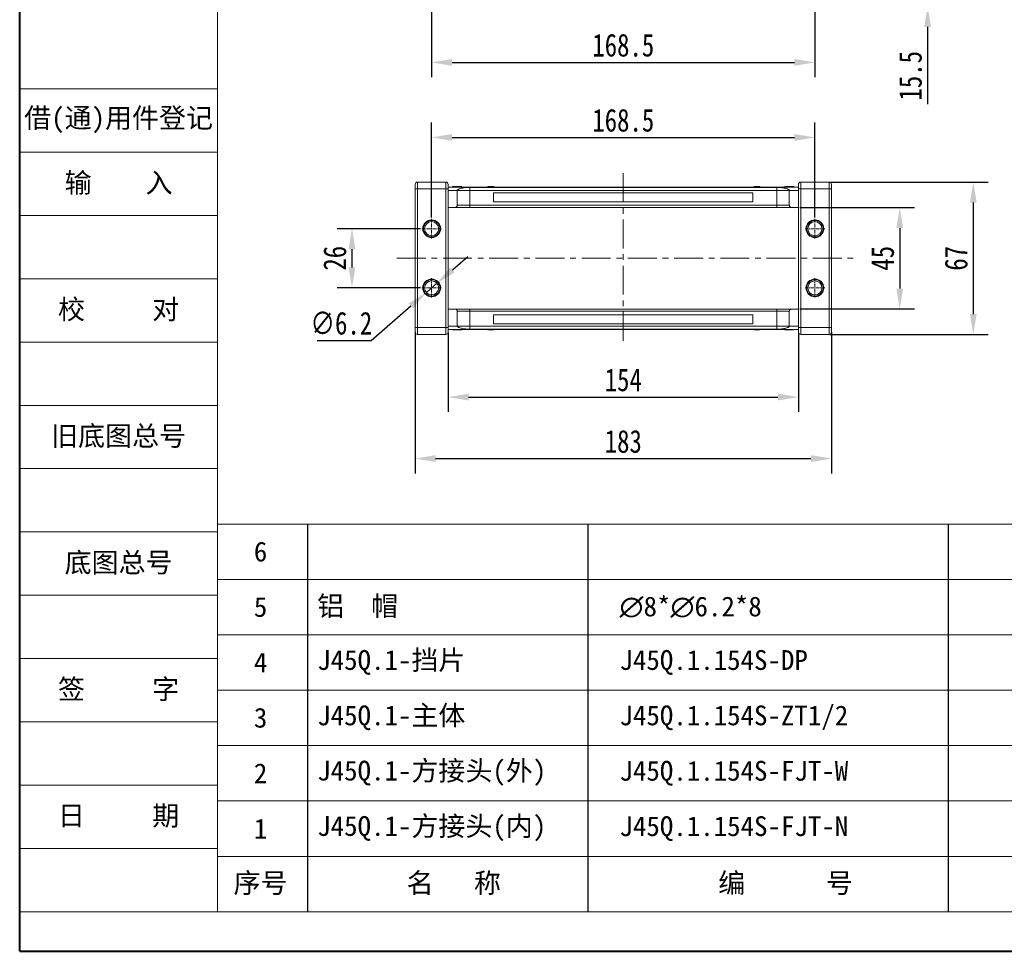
# Model space of a CAD drawing. Header units: millimetres. Extents: x -623 to 852, y 50 to 1083.
# Tile 1 of 72: x -623 to -190, y 50 to 460. Entities that reach past the tile are written whole.
import ezdxf

# ---------------------------------------------------------------- set-up
doc = ezdxf.new("R2010")
doc.units = ezdxf.units.MM
doc.linetypes.add('CENTER', pattern=[0.6, 0.375, -0.075, 0.075, -0.075])
doc.linetypes.add('CENTERX2', pattern=[20.32, 12.7, -2.54, 2.54, -2.54])
doc.layers.add('标注线', color=7, linetype='Continuous', lineweight=15)
doc.styles.get("Standard").update_dxf_attribs({"font": '仿宋_GB2312.ttf', "width": 0.8})
doc.styles.add('样式 3.5', font='仿宋_GB2312.ttf')
doc.styles.add('样式 6', font='仿宋_GB2312.ttf')
doc.dimstyles.new('ISO-45.1', dxfattribs={"dimtxt": 10, "dimasz": 9, "dimexe": 6.5, "dimexo": 0.625, "dimgap": 2.5, "dimtad": 1, "dimtoh": 1, "dimdsep": 46, "dimtxsty": 'Standard', "dimcen": 2.5, "dimadec": 0, "dimazin": 0, "dimtfac": 1, "dimtmove": 0, "dimatfit": 3, "dimfxl": 0, "dimarcsym": 0})
doc.dimstyles.new('副本 ISO-45.1', dxfattribs={"dimtxt": 10, "dimasz": 9, "dimexe": 6.5, "dimexo": 0.625, "dimgap": 2.5, "dimtad": 1, "dimdsep": 46, "dimtxsty": 'Standard', "dimcen": 2.5, "dimadec": 0, "dimazin": 0, "dimtfac": 1, "dimtmove": 0, "dimatfit": 3, "dimfxl": 0, "dimarcsym": 0})

# ---------------------------------------------------------------- blocks, each defined once
blk = doc.blocks.new('*D2990')
at = {"color": 0, "lineweight": -2}
for p, q in [((-441.66, 476.43), (-441.66, 434.73)), ((-273.16, 476.43), (-273.16, 434.73)), ((-432.66, 441.23), (-282.16, 441.23))]:
    blk.add_line(p, q, dxfattribs=at)
at = {"color": 0, "lineweight": 9}
for points in [[(-432.66, 442.73), (-432.66, 439.73), (-441.66, 441.23)], [(-282.16, 442.73), (-282.16, 439.73), (-273.16, 441.23)]]:
    blk.add_solid(points, dxfattribs=at)
at = {"layer": 'Defpoints', "color": 0, "lineweight": 9}
for p in [(-441.66, 477.05), (-273.16, 477.05), (-273.16, 441.23)]:
    blk.add_point(p, dxfattribs=at)
at = {"color": 0, "lineweight": 9, "insert": (-357.41, 448.73), "char_height": 10, "attachment_point": 5}
blk.add_mtext('168.5', dxfattribs=at)
blk = doc.blocks.new('*D2991')
at = {"color": 0, "lineweight": -2}
for p, q in [((-441.66, 373.03), (-441.66, 414.74)), ((-273.16, 373.03), (-273.16, 414.74)), ((-432.66, 408.24), (-282.16, 408.24))]:
    blk.add_line(p, q, dxfattribs=at)
at = {"color": 0, "lineweight": 9}
for points in [[(-432.66, 409.74), (-432.66, 406.74), (-441.66, 408.24)], [(-282.16, 409.74), (-282.16, 406.74), (-273.16, 408.24)]]:
    blk.add_solid(points, dxfattribs=at)
at = {"layer": 'Defpoints', "color": 0, "lineweight": 9}
for p in [(-273.16, 408.24), (-441.66, 372.41), (-273.16, 372.41)]:
    blk.add_point(p, dxfattribs=at)
at = {"color": 0, "lineweight": 9, "insert": (-357.41, 415.74), "char_height": 10, "attachment_point": 5}
blk.add_mtext('168.5', dxfattribs=at)
blk = doc.blocks.new('*D2992')
at = {"color": 0, "lineweight": -2}
for p, q in [((-446.58, 368.12), (-483.19, 368.12)), ((-476.69, 359.12), (-476.69, 351.12)), ((-446.58, 342.12), (-483.19, 342.12))]:
    blk.add_line(p, q, dxfattribs=at)
at = {"color": 0, "lineweight": 9}
for points in [[(-478.19, 359.12), (-475.19, 359.12), (-476.69, 368.12)], [(-478.19, 351.12), (-475.19, 351.12), (-476.69, 342.12)]]:
    blk.add_solid(points, dxfattribs=at)
at = {"layer": 'Defpoints', "color": 0, "lineweight": 9}
for p in [(-445.95, 368.12), (-476.69, 342.12), (-445.95, 342.12)]:
    blk.add_point(p, dxfattribs=at)
at = {"color": 0, "lineweight": 9, "insert": (-484.19, 355.12), "char_height": 10, "attachment_point": 5, "rotation": 90}
blk.add_mtext('26', dxfattribs=at)
blk = doc.blocks.new('*D2993')
at = {"color": 0, "lineweight": -2}
for p, q in [((-279.79, 377.42), (-229.35, 377.42)), ((-235.85, 368.42), (-235.85, 341.82)), ((-279.79, 332.82), (-229.35, 332.82))]:
    blk.add_line(p, q, dxfattribs=at)
at = {"color": 0, "lineweight": 9}
for points in [[(-237.35, 368.42), (-234.35, 368.42), (-235.85, 377.42)], [(-237.35, 341.82), (-234.35, 341.82), (-235.85, 332.82)]]:
    blk.add_solid(points, dxfattribs=at)
at = {"layer": 'Defpoints', "color": 0, "lineweight": 9}
for p in [(-280.41, 377.42), (-280.41, 332.82), (-235.85, 332.82)]:
    blk.add_point(p, dxfattribs=at)
at = {"color": 0, "lineweight": 9, "insert": (-243.35, 355.12), "char_height": 10, "attachment_point": 5, "rotation": 90}
blk.add_mtext('45', dxfattribs=at)
blk = doc.blocks.new('*D2994')
at = {"color": 0, "lineweight": -2}
for p, q in [((-266.61, 388.62), (-197.03, 388.62)), ((-203.53, 379.62), (-203.53, 330.62)), ((-266.61, 321.62), (-197.03, 321.62))]:
    blk.add_line(p, q, dxfattribs=at)
at = {"color": 0, "lineweight": 9}
for points in [[(-205.03, 379.62), (-202.03, 379.62), (-203.53, 388.62)], [(-205.03, 330.62), (-202.03, 330.62), (-203.53, 321.62)]]:
    blk.add_solid(points, dxfattribs=at)
at = {"layer": 'Defpoints', "color": 0, "lineweight": 9}
for p in [(-267.23, 388.62), (-267.23, 321.62), (-203.53, 321.62)]:
    blk.add_point(p, dxfattribs=at)
at = {"color": 0, "lineweight": 9, "insert": (-211.03, 355.12), "char_height": 10, "attachment_point": 5, "rotation": 90}
blk.add_mtext('67', dxfattribs=at)
blk = doc.blocks.new('*D2995')
at = {"color": 0, "lineweight": -2}
for p, q in [((-434.41, 322.32), (-434.41, 287.61)), ((-280.41, 322.32), (-280.41, 287.61)), ((-425.41, 294.11), (-289.41, 294.11))]:
    blk.add_line(p, q, dxfattribs=at)
at = {"color": 0, "lineweight": 9}
for points in [[(-425.41, 295.61), (-425.41, 292.61), (-434.41, 294.11)], [(-289.41, 295.61), (-289.41, 292.61), (-280.41, 294.11)]]:
    blk.add_solid(points, dxfattribs=at)
at = {"layer": 'Defpoints', "color": 0, "lineweight": 9}
for p in [(-434.41, 322.94), (-280.41, 322.94), (-280.41, 294.11)]:
    blk.add_point(p, dxfattribs=at)
at = {"color": 0, "lineweight": 9, "insert": (-357.41, 301.61), "char_height": 10, "attachment_point": 5}
blk.add_mtext('154', dxfattribs=at)
blk = doc.blocks.new('*D2996')
at = {"color": 0, "lineweight": -2}
for p, q in [((-448.91, 322.6), (-448.91, 260.56)), ((-265.91, 322.6), (-265.91, 260.56)), ((-439.91, 267.06), (-274.91, 267.06))]:
    blk.add_line(p, q, dxfattribs=at)
at = {"color": 0, "lineweight": 9}
for points in [[(-439.91, 268.56), (-439.91, 265.56), (-448.91, 267.06)], [(-274.91, 268.56), (-274.91, 265.56), (-265.91, 267.06)]]:
    blk.add_solid(points, dxfattribs=at)
at = {"layer": 'Defpoints', "color": 0, "lineweight": 9}
for p in [(-448.91, 323.23), (-265.91, 323.23), (-265.91, 267.06)]:
    blk.add_point(p, dxfattribs=at)
at = {"color": 0, "lineweight": 9, "insert": (-357.41, 274.56), "char_height": 10, "attachment_point": 5}
blk.add_mtext('183', dxfattribs=at)
blk = doc.blocks.new('*D2998')
at = {"color": 0, "lineweight": -2}
for p, q in [((-223.62, 490.34), (-223.62, 499.34)), ((-268.25, 481.34), (-217.12, 481.34)), ((-223.62, 481.34), (-223.62, 465.84)), ((-266.29, 465.84), (-217.12, 465.84)), ((-223.62, 456.84), (-223.62, 422.86))]:
    blk.add_line(p, q, dxfattribs=at)
at = {"color": 0, "lineweight": 9}
for points in [[(-225.12, 490.34), (-222.12, 490.34), (-223.62, 481.34)], [(-225.12, 456.84), (-222.12, 456.84), (-223.62, 465.84)]]:
    blk.add_solid(points, dxfattribs=at)
at = {"layer": 'Defpoints', "color": 0, "lineweight": 9}
for p in [(-268.87, 481.34), (-266.91, 465.84), (-223.62, 465.84)]:
    blk.add_point(p, dxfattribs=at)
at = {"color": 0, "lineweight": 9, "insert": (-231.12, 435.35), "char_height": 10, "attachment_point": 5, "rotation": 90}
blk.add_mtext('15.5', dxfattribs=at)
blk = doc.blocks.new('*D3011')
at = {"color": 0, "lineweight": -2}
for p, q in [((-432.52, 350.04), (-425.72, 355.94)), ((-439.32, 344.15), (-444, 340.09)), ((-468.31, 319.01), (-450.8, 334.19)), ((-492.01, 319.01), (-468.31, 319.01))]:
    blk.add_line(p, q, dxfattribs=at)
at = {"color": 0, "lineweight": 9}
for points in [[(-433.5, 351.18), (-431.54, 348.91), (-439.32, 344.15)], [(-451.79, 335.32), (-449.82, 333.06), (-444, 340.09)]]:
    blk.add_solid(points, dxfattribs=at)
at = {"layer": 'Defpoints', "color": 0, "lineweight": 9}
for p in [(-439.32, 344.15), (-444, 340.09)]:
    blk.add_point(p, dxfattribs=at)
at = {"color": 0, "lineweight": 9, "insert": (-481.41, 326.51), "char_height": 10, "attachment_point": 5}
blk.add_mtext('∅6.2', dxfattribs=at)

msp = doc.modelspace()

# ---------------------------------------------------------------- linework, layer by layer
at = {"color": 7, "lineweight": 40}
for q in [(-622.782, 1083.486), (838.046, 50.472)]:
    msp.add_line((-622.782, 50.472), q, dxfattribs=at)
at = {"color": 7, "lineweight": 13}
for q in [(-535.828, 1066.095), (194.586, 67.863)]:
    msp.add_line((-535.828, 67.863), q, dxfattribs=at)
at = {"color": 7, "lineweight": 15}
for p, q in [((-622.782, 429.592), (-535.828, 429.592)), ((-622.782, 401.767), (-535.828, 401.767)), ((-622.782, 373.941), (-535.828, 373.941)), ((-622.782, 346.116), (-535.828, 346.116)), ((-622.782, 318.291), (-535.828, 318.291)), ((-622.782, 290.465), (-535.828, 290.465)), ((-622.782, 262.64), (-535.828, 262.64)), ((-535.828, 238.293), (41.494, 238.293)), ((-622.782, 234.815), (-535.828, 234.815)), ((-535.828, 213.946), (41.494, 213.946)), ((-622.782, 206.99), (-535.828, 206.99)), ((-535.828, 189.599), (41.494, 189.599)), ((-622.782, 179.164), (-535.828, 179.164)), ((-535.828, 165.252), (41.494, 165.252)), ((-622.782, 151.339), (-535.828, 151.339)), ((-535.828, 140.905), (41.494, 140.905)), ((-622.782, 123.514), (-535.828, 123.514)), ((-535.828, 116.557), (41.494, 116.557)), ((-622.782, 95.688), (-535.828, 95.688)), ((-535.828, 92.21), (194.586, 92.21)), ((-622.782, 67.863), (-535.828, 67.863))]:
    msp.add_line(p, q, dxfattribs=at)
at = {"color": 1, "linetype": 'CENTERX2', "lineweight": 13}
for p, q in [((-357.412, 392.482), (-357.412, 317.753)), ((-456.952, 355.117), (-254.996, 355.117))]:
    msp.add_line(p, q, dxfattribs=at)
at = {"color": 7, "linetype": 'Continuous', "lineweight": 15}
for p, q in [((-447.912, 385.617), (-448.912, 385.617)), ((-448.912, 385.617), (-448.912, 324.617)), ((-447.912, 388.617), (-447.912, 385.617)), ((-435.412, 388.617), (-447.912, 388.617)), ((-447.912, 324.617), (-447.912, 385.617)), ((-447.912, 385.617), (-435.412, 385.617)), ((-435.412, 388.617), (-435.412, 385.617)), ((-434.412, 385.617), (-435.412, 385.617)), ((-435.412, 385.617), (-435.412, 324.617)), ((-357.412, 386.417), (-434.412, 386.417)), ((-434.412, 386.373), (-357.412, 386.373)), ((-434.412, 385.617), (-434.412, 324.617)), ((-432.463, 386.617), (-432.463, 386.417)), ((-432.057, 386.617), (-432.057, 386.417)), ((-430.439, 386.617), (-430.439, 386.417)), ((-428.823, 386.617), (-428.823, 386.417)), ((-428.412, 386.617), (-428.412, 386.417)), ((-357.412, 386.286), (-424.912, 386.286)), ((-424.912, 386.286), (-424.912, 384.917)), ((-416.895, 386.417), (-416.895, 386.617)), ((-416.895, 386.617), (-416.668, 386.617)), ((-416.668, 386.617), (-416.668, 386.417)), ((-416.656, 386.617), (-416.668, 386.617)), ((-416.656, 386.417), (-416.656, 386.617)), ((-416.656, 386.617), (-416.55, 386.617)), ((-416.55, 386.417), (-416.55, 386.617)), ((-416.55, 386.617), (-416.069, 386.617)), ((-416.069, 386.617), (-416.069, 386.417)), ((-415.86, 386.617), (-416.069, 386.617)), ((-415.86, 386.417), (-415.86, 386.617)), ((-415.86, 386.617), (-414.481, 386.617)), ((-414.481, 386.617), (-414.481, 386.417)), ((-414.342, 386.617), (-414.481, 386.617)), ((-414.342, 386.417), (-414.342, 386.617)), ((-280.412, 386.417), (-357.412, 386.417)), ((-357.412, 386.373), (-280.412, 386.373)), ((-289.912, 386.286), (-357.412, 386.286)), ((-299.868, 386.617), (-299.868, 386.417)), ((-299.864, 386.617), (-299.868, 386.617)), ((-299.864, 386.417), (-299.864, 386.617)), ((-299.864, 386.617), (-299.383, 386.617)), ((-299.383, 386.417), (-299.383, 386.617)), ((-299.123, 386.617), (-299.383, 386.617)), ((-299.123, 386.617), (-299.123, 386.417)), ((-299.052, 386.617), (-299.123, 386.617)), ((-299.052, 386.417), (-299.052, 386.617)), ((-299.052, 386.617), (-298.608, 386.617)), ((-298.608, 386.417), (-298.608, 386.617)), ((-298.608, 386.617), (-297.89, 386.617)), ((-297.89, 386.417), (-297.89, 386.617)), ((-297.89, 386.617), (-297.539, 386.617)), ((-297.539, 386.617), (-297.539, 386.417)), ((-297.433, 386.617), (-297.539, 386.617)), ((-297.433, 386.417), (-297.433, 386.617)), ((-297.433, 386.617), (-297.315, 386.617)), ((-297.315, 386.417), (-297.315, 386.617)), ((-289.912, 384.917), (-289.912, 386.286)), ((-286.412, 386.617), (-286.412, 386.417)), ((-284.358, 386.417), (-284.358, 386.617)), ((-282.361, 386.617), (-282.361, 386.417)), ((-280.412, 385.617), (-279.412, 385.617)), ((-280.412, 324.617), (-280.412, 385.617)), ((-279.412, 385.617), (-279.412, 388.617)), ((-266.912, 388.617), (-279.412, 388.617)), ((-279.412, 385.617), (-266.912, 385.617)), ((-279.412, 324.617), (-279.412, 385.617)), ((-266.912, 385.617), (-266.912, 388.617)), ((-266.912, 385.617), (-265.912, 385.617)), ((-266.912, 385.617), (-266.912, 324.617)), ((-265.912, 324.617), (-265.912, 385.617)), ((-430.412, 384.917), (-434.412, 384.917)), ((-430.412, 384.917), (-424.912, 384.917)), ((-430.412, 384.917), (-430.412, 378.417)), ((-424.912, 384.917), (-424.912, 378.417)), ((-424.912, 384.917), (-357.412, 384.917)), ((-357.412, 383.917), (-414.412, 383.917)), ((-414.412, 383.917), (-414.412, 379.917)), ((-357.412, 384.917), (-289.912, 384.917)), ((-300.412, 383.917), (-357.412, 383.917)), ((-300.412, 379.917), (-300.412, 383.917)), ((-289.912, 384.917), (-284.412, 384.917)), ((-289.912, 378.417), (-289.912, 384.917)), ((-284.412, 384.917), (-280.412, 384.917)), ((-284.412, 378.417), (-284.412, 384.917)), ((-434.412, 377.417), (-431.412, 377.417)), ((-424.912, 378.417), (-430.412, 378.417)), ((-424.912, 378.417), (-424.912, 377.417)), ((-357.412, 378.417), (-424.912, 378.417)), ((-424.912, 377.417), (-357.412, 377.417)), ((-414.412, 379.917), (-357.412, 379.917)), ((-357.412, 379.917), (-300.412, 379.917)), ((-289.912, 378.417), (-357.412, 378.417)), ((-357.412, 377.417), (-289.912, 377.417)), ((-284.412, 378.417), (-289.912, 378.417)), ((-289.912, 378.417), (-289.912, 377.417)), ((-283.412, 377.417), (-280.412, 377.417)), ((-431.412, 332.817), (-434.412, 332.817)), ((-430.412, 331.817), (-430.412, 325.317)), ((-430.412, 331.817), (-424.912, 331.817)), ((-424.912, 332.817), (-424.912, 331.817)), ((-357.412, 332.817), (-424.912, 332.817)), ((-424.912, 331.817), (-424.912, 325.317)), ((-424.912, 331.817), (-357.412, 331.817)), ((-357.412, 330.317), (-414.412, 330.317)), ((-414.412, 330.317), (-414.412, 326.317)), ((-289.912, 332.817), (-357.412, 332.817)), ((-357.412, 331.817), (-289.912, 331.817)), ((-300.412, 330.317), (-357.412, 330.317)), ((-300.412, 326.317), (-300.412, 330.317)), ((-289.912, 331.817), (-289.912, 332.817)), ((-289.912, 331.817), (-284.412, 331.817)), ((-289.912, 325.317), (-289.912, 331.817)), ((-284.412, 325.317), (-284.412, 331.817)), ((-283.412, 332.817), (-280.412, 332.817)), ((-434.412, 325.317), (-430.412, 325.317)), ((-424.912, 325.317), (-430.412, 325.317)), ((-424.912, 325.317), (-424.912, 323.949)), ((-357.412, 325.317), (-424.912, 325.317)), ((-414.412, 326.317), (-357.412, 326.317)), ((-357.412, 326.317), (-300.412, 326.317)), ((-289.912, 325.317), (-357.412, 325.317)), ((-289.912, 325.317), (-289.912, 323.949)), ((-284.412, 325.317), (-289.912, 325.317)), ((-280.412, 325.317), (-284.412, 325.317)), ((-447.912, 324.617), (-448.912, 324.617)), ((-447.912, 324.617), (-447.912, 321.617)), ((-435.412, 324.617), (-447.912, 324.617)), ((-447.912, 321.617), (-435.412, 321.617)), ((-435.412, 324.617), (-435.412, 321.617)), ((-434.412, 324.617), (-435.412, 324.617)), ((-357.412, 323.862), (-434.412, 323.862)), ((-434.412, 323.817), (-357.412, 323.817)), ((-432.463, 323.617), (-432.463, 323.817)), ((-430.466, 323.817), (-430.466, 323.617)), ((-428.412, 323.617), (-428.412, 323.817)), ((-424.912, 323.949), (-357.412, 323.949)), ((-416.895, 323.817), (-416.895, 323.617)), ((-416.777, 323.617), (-416.895, 323.617)), ((-416.777, 323.817), (-416.777, 323.617)), ((-416.777, 323.617), (-416.671, 323.617)), ((-416.671, 323.617), (-416.671, 323.817)), ((-416.32, 323.617), (-416.671, 323.617)), ((-416.32, 323.817), (-416.32, 323.617)), ((-415.602, 323.617), (-416.32, 323.617)), ((-415.602, 323.817), (-415.602, 323.617)), ((-415.158, 323.617), (-415.602, 323.617)), ((-415.158, 323.817), (-415.158, 323.617)), ((-415.158, 323.617), (-415.087, 323.617)), ((-415.087, 323.617), (-415.087, 323.817)), ((-415.087, 323.617), (-414.827, 323.617)), ((-414.827, 323.817), (-414.827, 323.617)), ((-414.345, 323.617), (-414.827, 323.617)), ((-414.345, 323.817), (-414.345, 323.617)), ((-414.345, 323.617), (-414.342, 323.617)), ((-414.342, 323.617), (-414.342, 323.817)), ((-357.412, 323.949), (-289.912, 323.949)), ((-280.412, 323.862), (-357.412, 323.862)), ((-357.412, 323.817), (-280.412, 323.817)), ((-299.868, 323.817), (-299.868, 323.617)), ((-299.868, 323.617), (-299.728, 323.617)), ((-299.728, 323.617), (-299.728, 323.817)), ((-298.349, 323.617), (-299.728, 323.617)), ((-298.349, 323.817), (-298.349, 323.617)), ((-298.349, 323.617), (-298.141, 323.617)), ((-298.141, 323.617), (-298.141, 323.817)), ((-297.659, 323.617), (-298.141, 323.617)), ((-297.659, 323.817), (-297.659, 323.617)), ((-297.554, 323.617), (-297.659, 323.617)), ((-297.554, 323.817), (-297.554, 323.617)), ((-297.554, 323.617), (-297.542, 323.617)), ((-297.542, 323.617), (-297.542, 323.817)), ((-297.315, 323.617), (-297.542, 323.617)), ((-297.315, 323.817), (-297.315, 323.617)), ((-286.412, 323.617), (-286.412, 323.817)), ((-286.001, 323.617), (-286.001, 323.817)), ((-284.385, 323.617), (-284.385, 323.817)), ((-282.767, 323.617), (-282.767, 323.817)), ((-282.361, 323.617), (-282.361, 323.817)), ((-280.412, 324.617), (-279.412, 324.617)), ((-279.412, 321.617), (-279.412, 324.617)), ((-266.912, 324.617), (-279.412, 324.617)), ((-279.412, 321.617), (-266.912, 321.617)), ((-266.912, 321.617), (-266.912, 324.617)), ((-266.912, 324.617), (-265.912, 324.617))]:
    msp.add_line(p, q, dxfattribs=at)
at = {"color": 1, "linetype": 'CENTER', "lineweight": 9, "ltscale": 3.9624}
for p, q in [((-441.662, 363.827), (-441.662, 372.407)), ((-273.162, 363.827), (-273.162, 372.407)), ((-445.952, 368.117), (-437.372, 368.117)), ((-277.452, 368.117), (-268.872, 368.117)), ((-441.662, 337.827), (-441.662, 346.407)), ((-273.162, 337.827), (-273.162, 346.407)), ((-445.952, 342.117), (-437.372, 342.117)), ((-277.452, 342.117), (-268.872, 342.117))]:
    msp.add_line(p, q, dxfattribs=at)
at = {"color": 7}
for p, q in [((-496.228, 238.293), (-496.228, 67.863)), ((-372.989, 238.293), (-372.989, 67.863)), ((-214.459, 67.863), (-214.459, 238.293))]:
    msp.add_line(p, q, dxfattribs=at)
at = {"color": 7, "linetype": 'Continuous', "lineweight": 15}
for centre, radius in [((-441.662, 368.117), 3.9), ((-441.662, 368.117), 3.1), ((-273.162, 368.117), 3.9), ((-273.162, 368.117), 3.1), ((-441.662, 342.117), 3.9), ((-441.662, 342.117), 3.1), ((-273.162, 342.117), 3.9), ((-273.162, 342.117), 3.1)]:
    msp.add_circle(centre, radius, dxfattribs=at)
for centre, start, end in [((-447.912, 387.617), 90, 180), ((-435.412, 387.617), 0, 90), ((-279.412, 387.617), 90, 180), ((-266.912, 387.617), 0, 90), ((-447.912, 322.617), 180, 270), ((-435.412, 322.617), 270, 0), ((-279.412, 322.617), 180, 270), ((-266.912, 322.617), 270, 0)]:
    msp.add_arc(centre, 1, start, end, dxfattribs=at)
for points, knots in [([(-448.912, 387.617), (-448.912, 387.59), (-448.912, 387.549), (-448.912, 387.3), (-448.912, 387.041), (-448.912, 386.723), (-448.912, 386.257), (-448.912, 385.869), (-448.912, 385.617)], [0, 0, 0, 0, 0.23944295, 0.36980709, 0.50000008, 0.63036414, 0.76055705, 1, 1, 1, 1]), ([(-434.412, 387.617), (-434.412, 387.59), (-434.412, 387.549), (-434.412, 387.3), (-434.412, 387.042), (-434.412, 386.723), (-434.412, 386.257), (-434.412, 385.869), (-434.412, 385.617)], [0, 0, 0, 0, 0.2394429, 0.3696359, 0.4999999, 0.6301929, 0.7605571, 1, 1, 1, 1]), ([(-432.057, 386.617), (-432.107, 386.617), (-432.209, 386.617), (-432.325, 386.617), (-432.408, 386.617), (-432.446, 386.617), (-432.461, 386.617), (-432.463, 386.617), (-432.463, 386.617)], [0, 0, 0, 0, 0.1937693, 0.3935642, 0.587886, 0.7891312, 0.8942826, 1, 1, 1, 1]), ([(-430.439, 386.617), (-430.573, 386.617), (-430.876, 386.617), (-431.396, 386.617), (-431.819, 386.617), (-432.027, 386.617), (-432.057, 386.617)], [0, 0, 0, 0, 0.2366286, 0.5373614, 0.9329864, 1, 1, 1, 1]), ([(-428.823, 386.617), (-428.877, 386.617), (-428.987, 386.617), (-429.219, 386.617), (-429.514, 386.617), (-429.845, 386.617), (-430.155, 386.617), (-430.344, 386.617), (-430.439, 386.617)], [0, 0, 0, 0, 0.118432, 0.2393289, 0.4494336, 0.6641784, 0.8318201, 1, 1, 1, 1]), ([(-424.912, 386.286), (-425.303, 386.277), (-426, 386.261), (-426.919, 386.173), (-427.704, 386.069), (-428.416, 385.94), (-429.08, 385.781), (-429.65, 385.592), (-430.086, 385.376), (-430.36, 385.149), (-430.395, 384.995), (-430.412, 384.917)], [0, 0, 0, 0, 0.1253767, 0.2231439, 0.3210442, 0.4226148, 0.5242047, 0.6437825, 0.7633681, 0.8816833, 1, 1, 1, 1]), ([(-428.412, 386.617), (-428.414, 386.617), (-428.419, 386.617), (-428.463, 386.617), (-428.54, 386.617), (-428.639, 386.617), (-428.737, 386.617), (-428.794, 386.617), (-428.823, 386.617)], [0, 0, 0, 0, 0.1926273, 0.3886837, 0.5820134, 0.7832006, 0.8910383, 1, 1, 1, 1]), ([(-284.412, 384.917), (-284.431, 384.999), (-284.47, 385.162), (-284.773, 385.399), (-285.251, 385.623), (-285.902, 385.826), (-286.708, 386.002), (-287.535, 386.129), (-288.323, 386.214), (-289.074, 386.271), (-289.618, 386.281), (-289.912, 386.286)], [0, 0, 0, 0, 0.1245955, 0.2491892, 0.3738223, 0.4984451, 0.6220504, 0.7455895, 0.8257011, 0.9057067, 1, 1, 1, 1]), ([(-284.358, 386.617), (-284.492, 386.617), (-284.893, 386.617), (-285.449, 386.617), (-285.957, 386.617), (-286.26, 386.617), (-286.398, 386.617), (-286.408, 386.617), (-286.412, 386.617)], [0, 0, 0, 0, 0.1423372, 0.4291269, 0.5899433, 0.7512055, 0.9098946, 1, 1, 1, 1]), ([(-282.361, 386.617), (-282.371, 386.617), (-282.393, 386.617), (-282.595, 386.617), (-282.9, 386.617), (-283.435, 386.617), (-283.944, 386.617), (-284.299, 386.617), (-284.358, 386.617)], [0, 0, 0, 0, 0.148288, 0.2977445, 0.4437132, 0.6077915, 0.9347078, 1, 1, 1, 1]), ([(-280.412, 385.617), (-280.412, 385.869), (-280.412, 386.257), (-280.412, 386.723), (-280.412, 387.041), (-280.412, 387.3), (-280.412, 387.549), (-280.412, 387.59), (-280.412, 387.617)], [0, 0, 0, 0, 0.2394429, 0.3696359, 0.4999999, 0.6301929, 0.7605571, 1, 1, 1, 1]), ([(-265.912, 385.617), (-265.912, 385.869), (-265.912, 386.257), (-265.912, 386.723), (-265.912, 387.042), (-265.912, 387.3), (-265.912, 387.549), (-265.912, 387.59), (-265.912, 387.617)], [0, 0, 0, 0, 0.2394429, 0.3698071, 0.5000001, 0.6303641, 0.7605571, 1, 1, 1, 1]), ([(-430.412, 378.417), (-430.423, 378.305), (-430.445, 378.08), (-430.618, 377.78), (-430.871, 377.554), (-431.153, 377.434), (-431.338, 377.422), (-431.412, 377.417)], [0, 0, 0, 0, 0.2146939, 0.4293877, 0.6440816, 0.8587754, 1, 1, 1, 1]), ([(-431.412, 377.417), (-431.391, 377.417), (-431.348, 377.417), (-430.986, 377.417), (-430.386, 377.417), (-429.541, 377.417), (-428.672, 377.417), (-427.907, 377.417), (-427.126, 377.417), (-426.125, 377.417), (-425.308, 377.417), (-424.912, 377.417)], [0, 0, 0, 0, 0.11649679, 0.2399717, 0.36857994, 0.49991744, 0.63125493, 0.69561579, 0.7600283, 0.88350321, 1, 1, 1, 1]), ([(-289.912, 377.417), (-289.516, 377.417), (-288.699, 377.417), (-287.488, 377.417), (-286.323, 377.417), (-285.283, 377.417), (-284.577, 377.417), (-284.13, 377.417), (-283.776, 377.417), (-283.476, 377.417), (-283.433, 377.417), (-283.412, 377.417)], [0, 0, 0, 0, 0.1164968, 0.2399717, 0.3685799, 0.4999174, 0.6312549, 0.6956158, 0.7600283, 0.8835032, 1, 1, 1, 1]), ([(-283.412, 377.417), (-283.525, 377.428), (-283.749, 377.45), (-284.049, 377.623), (-284.275, 377.877), (-284.395, 378.158), (-284.407, 378.344), (-284.412, 378.417)], [0, 0, 0, 0, 0.21469386, 0.42938772, 0.64408158, 0.85877544, 1, 1, 1, 1]), ([(-445.262, 368.117), (-445.25, 368.343), (-445.226, 368.796), (-445.022, 369.468), (-444.694, 370.108), (-444.225, 370.68), (-443.749, 371.07), (-443.325, 371.318), (-442.896, 371.513), (-442.341, 371.676), (-441.662, 371.738), (-440.983, 371.676), (-440.311, 371.479), (-439.671, 371.149), (-439.099, 370.68), (-438.709, 370.204), (-438.462, 369.781), (-438.267, 369.351), (-438.098, 368.796), (-438.074, 368.344), (-438.062, 368.117)], [0, 0, 0, 0, 0.05998, 0.1199831, 0.1849463, 0.249957, 0.3149202, 0.3472901, 0.3800161, 0.4399843, 0.4999996, 0.5599679, 0.6199831, 0.6849463, 0.749957, 0.8149202, 0.8472901, 0.8800161, 0.9399965, 1, 1, 1, 1]), ([(-438.062, 368.117), (-438.074, 367.891), (-438.098, 367.439), (-438.302, 366.767), (-438.63, 366.126), (-439.099, 365.555), (-439.575, 365.164), (-439.999, 364.917), (-440.428, 364.722), (-440.983, 364.559), (-441.662, 364.496), (-442.341, 364.559), (-443.013, 364.756), (-443.653, 365.086), (-444.225, 365.554), (-444.615, 366.031), (-444.863, 366.454), (-445.057, 366.883), (-445.226, 367.439), (-445.25, 367.891), (-445.262, 368.117)], [0, 0, 0, 0, 0.05998, 0.1199831, 0.1849463, 0.249957, 0.3149202, 0.3472901, 0.3800161, 0.4399843, 0.4999996, 0.5599679, 0.6199831, 0.6849463, 0.749957, 0.8149202, 0.8472901, 0.8800161, 0.9399965, 1, 1, 1, 1]), ([(-276.762, 368.117), (-276.75, 368.343), (-276.726, 368.796), (-276.522, 369.468), (-276.194, 370.108), (-275.725, 370.68), (-275.249, 371.07), (-274.825, 371.318), (-274.396, 371.513), (-273.841, 371.676), (-273.162, 371.738), (-272.483, 371.676), (-271.811, 371.479), (-271.171, 371.149), (-270.599, 370.68), (-270.209, 370.204), (-269.962, 369.781), (-269.767, 369.351), (-269.598, 368.796), (-269.574, 368.344), (-269.562, 368.117)], [0, 0, 0, 0, 0.05998, 0.1199831, 0.1849463, 0.249957, 0.3149202, 0.3472901, 0.3800161, 0.4399843, 0.4999996, 0.5599679, 0.6199831, 0.6849463, 0.749957, 0.8149202, 0.8472901, 0.8800161, 0.9399965, 1, 1, 1, 1]), ([(-269.562, 368.117), (-269.574, 367.891), (-269.598, 367.439), (-269.802, 366.767), (-270.13, 366.126), (-270.599, 365.555), (-271.075, 365.164), (-271.499, 364.917), (-271.928, 364.722), (-272.483, 364.559), (-273.162, 364.496), (-273.841, 364.559), (-274.513, 364.756), (-275.153, 365.086), (-275.725, 365.554), (-276.115, 366.031), (-276.363, 366.454), (-276.557, 366.883), (-276.726, 367.439), (-276.75, 367.891), (-276.762, 368.117)], [0, 0, 0, 0, 0.05998, 0.1199831, 0.1849463, 0.249957, 0.3149202, 0.3472901, 0.3800161, 0.4399843, 0.4999996, 0.5599679, 0.6199831, 0.6849463, 0.749957, 0.8149202, 0.8472901, 0.8800161, 0.9399965, 1, 1, 1, 1]), ([(-445.262, 342.117), (-445.25, 342.343), (-445.226, 342.796), (-445.022, 343.468), (-444.694, 344.108), (-444.225, 344.68), (-443.749, 345.07), (-443.325, 345.318), (-442.896, 345.513), (-442.341, 345.676), (-441.662, 345.738), (-440.983, 345.676), (-440.311, 345.479), (-439.671, 345.149), (-439.099, 344.68), (-438.709, 344.204), (-438.462, 343.781), (-438.267, 343.351), (-438.098, 342.796), (-438.074, 342.344), (-438.062, 342.117)], [0, 0, 0, 0, 0.05998, 0.1199831, 0.1849463, 0.249957, 0.3149202, 0.3472901, 0.3800161, 0.4399843, 0.4999996, 0.5599679, 0.6199831, 0.6849463, 0.749957, 0.8149202, 0.8472901, 0.8800161, 0.9399965, 1, 1, 1, 1]), ([(-438.062, 342.117), (-438.074, 341.891), (-438.098, 341.439), (-438.302, 340.767), (-438.63, 340.126), (-439.099, 339.555), (-439.575, 339.164), (-439.999, 338.917), (-440.428, 338.722), (-440.983, 338.559), (-441.662, 338.496), (-442.341, 338.559), (-443.013, 338.756), (-443.653, 339.086), (-444.225, 339.554), (-444.615, 340.031), (-444.863, 340.454), (-445.057, 340.883), (-445.226, 341.439), (-445.25, 341.891), (-445.262, 342.117)], [0, 0, 0, 0, 0.05998, 0.1199831, 0.1849463, 0.249957, 0.3149202, 0.3472901, 0.3800161, 0.4399843, 0.4999996, 0.5599679, 0.6199831, 0.6849463, 0.749957, 0.8149202, 0.8472901, 0.8800161, 0.9399965, 1, 1, 1, 1]), ([(-276.762, 342.117), (-276.75, 342.343), (-276.726, 342.796), (-276.522, 343.468), (-276.194, 344.108), (-275.725, 344.68), (-275.249, 345.07), (-274.825, 345.318), (-274.396, 345.513), (-273.841, 345.676), (-273.162, 345.738), (-272.483, 345.676), (-271.811, 345.479), (-271.171, 345.149), (-270.599, 344.68), (-270.209, 344.204), (-269.962, 343.781), (-269.767, 343.351), (-269.598, 342.796), (-269.574, 342.344), (-269.562, 342.117)], [0, 0, 0, 0, 0.05998, 0.1199831, 0.1849463, 0.249957, 0.3149202, 0.3472901, 0.3800161, 0.4399843, 0.4999996, 0.5599679, 0.6199831, 0.6849463, 0.749957, 0.8149202, 0.8472901, 0.8800161, 0.9399965, 1, 1, 1, 1]), ([(-269.562, 342.117), (-269.574, 341.891), (-269.598, 341.439), (-269.802, 340.767), (-270.13, 340.126), (-270.599, 339.555), (-271.075, 339.164), (-271.499, 338.917), (-271.928, 338.722), (-272.483, 338.559), (-273.162, 338.496), (-273.841, 338.559), (-274.513, 338.756), (-275.153, 339.086), (-275.725, 339.554), (-276.115, 340.031), (-276.363, 340.454), (-276.557, 340.883), (-276.726, 341.439), (-276.75, 341.891), (-276.762, 342.117)], [0, 0, 0, 0, 0.05998, 0.1199831, 0.1849463, 0.249957, 0.3149202, 0.3472901, 0.3800161, 0.4399843, 0.4999996, 0.5599679, 0.6199831, 0.6849463, 0.749957, 0.8149202, 0.8472901, 0.8800161, 0.9399965, 1, 1, 1, 1]), ([(-431.412, 332.817), (-431.3, 332.806), (-431.075, 332.784), (-430.775, 332.612), (-430.549, 332.358), (-430.429, 332.077), (-430.417, 331.891), (-430.412, 331.817)], [0, 0, 0, 0, 0.21469386, 0.42938772, 0.64408158, 0.85877544, 1, 1, 1, 1]), ([(-424.912, 332.817), (-425.309, 332.817), (-426.125, 332.817), (-427.337, 332.817), (-428.502, 332.817), (-429.541, 332.817), (-430.247, 332.817), (-430.694, 332.817), (-431.048, 332.817), (-431.348, 332.817), (-431.391, 332.817), (-431.412, 332.817)], [0, 0, 0, 0, 0.1164968, 0.2399717, 0.3685799, 0.4999174, 0.6312549, 0.6956158, 0.7600283, 0.8835032, 1, 1, 1, 1]), ([(-283.412, 332.817), (-283.433, 332.817), (-283.477, 332.817), (-283.838, 332.817), (-284.438, 332.817), (-285.283, 332.817), (-286.152, 332.817), (-286.917, 332.817), (-287.698, 332.817), (-288.699, 332.817), (-289.516, 332.817), (-289.912, 332.817)], [0, 0, 0, 0, 0.1164968, 0.2399717, 0.3685799, 0.4999174, 0.6312549, 0.6956158, 0.7600283, 0.8835032, 1, 1, 1, 1]), ([(-284.412, 331.817), (-284.401, 331.93), (-284.379, 332.155), (-284.207, 332.454), (-283.953, 332.68), (-283.672, 332.8), (-283.486, 332.812), (-283.412, 332.817)], [0, 0, 0, 0, 0.21469386, 0.42938772, 0.64408158, 0.85877544, 1, 1, 1, 1]), ([(-430.412, 325.317), (-430.393, 325.236), (-430.354, 325.073), (-430.052, 324.835), (-429.573, 324.612), (-428.922, 324.409), (-428.116, 324.233), (-427.289, 324.105), (-426.501, 324.021), (-425.75, 323.963), (-425.206, 323.954), (-424.912, 323.949)], [0, 0, 0, 0, 0.1245955, 0.2491892, 0.3738223, 0.4984451, 0.6220504, 0.7455895, 0.8257011, 0.9057067, 1, 1, 1, 1]), ([(-289.912, 323.949), (-289.521, 323.958), (-288.825, 323.974), (-287.905, 324.062), (-287.12, 324.165), (-286.408, 324.295), (-285.745, 324.454), (-285.174, 324.643), (-284.738, 324.858), (-284.464, 325.085), (-284.429, 325.24), (-284.412, 325.317)], [0, 0, 0, 0, 0.1253767, 0.2231439, 0.3210442, 0.4226148, 0.5242047, 0.6437825, 0.7633681, 0.8816833, 1, 1, 1, 1]), ([(-448.912, 324.617), (-448.912, 324.366), (-448.912, 323.977), (-448.912, 323.511), (-448.912, 323.193), (-448.912, 322.935), (-448.912, 322.686), (-448.912, 322.644), (-448.912, 322.617)], [0, 0, 0, 0, 0.2394429, 0.3698071, 0.5000001, 0.6303641, 0.7605571, 1, 1, 1, 1]), ([(-434.412, 324.617), (-434.412, 324.366), (-434.412, 323.978), (-434.412, 323.511), (-434.412, 323.193), (-434.412, 322.935), (-434.412, 322.686), (-434.412, 322.644), (-434.412, 322.617)], [0, 0, 0, 0, 0.2394429, 0.3696359, 0.4999999, 0.6301929, 0.7605571, 1, 1, 1, 1]), ([(-432.463, 323.617), (-432.453, 323.617), (-432.431, 323.617), (-432.23, 323.617), (-431.925, 323.617), (-431.389, 323.617), (-430.879, 323.617), (-430.524, 323.617), (-430.466, 323.617)], [0, 0, 0, 0, 0.1482689, 0.2976473, 0.4424214, 0.6078512, 0.9356585, 1, 1, 1, 1]), ([(-430.466, 323.617), (-430.333, 323.617), (-429.931, 323.617), (-429.375, 323.617), (-428.867, 323.617), (-428.564, 323.617), (-428.426, 323.617), (-428.416, 323.617), (-428.412, 323.617)], [0, 0, 0, 0, 0.1423372, 0.4291269, 0.5899433, 0.7512055, 0.9098946, 1, 1, 1, 1]), ([(-286.412, 323.617), (-286.41, 323.617), (-286.405, 323.617), (-286.362, 323.617), (-286.284, 323.617), (-286.185, 323.617), (-286.087, 323.617), (-286.03, 323.617), (-286.001, 323.617)], [0, 0, 0, 0, 0.1926347, 0.388697, 0.5820148, 0.7830443, 0.8909593, 1, 1, 1, 1]), ([(-286.001, 323.617), (-285.947, 323.617), (-285.837, 323.617), (-285.6, 323.617), (-285.293, 323.617), (-284.956, 323.617), (-284.652, 323.617), (-284.474, 323.617), (-284.385, 323.617)], [0, 0, 0, 0, 0.1184406, 0.2393457, 0.4595932, 0.6849248, 0.8422399, 1, 1, 1, 1]), ([(-284.385, 323.617), (-284.251, 323.617), (-283.948, 323.617), (-283.419, 323.617), (-282.997, 323.617), (-282.79, 323.617), (-282.767, 323.617)], [0, 0, 0, 0, 0.23673076, 0.53755546, 0.94966792, 1, 1, 1, 1]), ([(-282.767, 323.617), (-282.717, 323.617), (-282.615, 323.617), (-282.499, 323.617), (-282.416, 323.617), (-282.378, 323.617), (-282.363, 323.617), (-282.362, 323.617), (-282.361, 323.617)], [0, 0, 0, 0, 0.1937762, 0.3936, 0.5878635, 0.7889077, 0.894169, 1, 1, 1, 1]), ([(-280.412, 322.617), (-280.412, 322.644), (-280.412, 322.686), (-280.412, 322.935), (-280.412, 323.193), (-280.412, 323.511), (-280.412, 323.977), (-280.412, 324.366), (-280.412, 324.617)], [0, 0, 0, 0, 0.2394429, 0.3696359, 0.4999999, 0.6301929, 0.7605571, 1, 1, 1, 1]), ([(-265.912, 322.617), (-265.912, 322.644), (-265.912, 322.686), (-265.912, 322.935), (-265.912, 323.193), (-265.912, 323.511), (-265.912, 323.978), (-265.912, 324.366), (-265.912, 324.617)], [0, 0, 0, 0, 0.23944295, 0.36980709, 0.50000008, 0.63036414, 0.76055705, 1, 1, 1, 1])]:
    msp.add_open_spline(points, degree=3, knots=knots, dxfattribs=at)

# ---------------------------------------------------------------- texts
at = {"color": 7, "linetype": 'CENTER', "lineweight": 18, "char_height": 8.6954, "width": 86.95403, "attachment_point": 5, "style": '样式 3.5'}
for s, insert in [('{\\fSimSun|b0|i0|c134|p2;借}({\\fSimSun|b0|i0|c134|p2;通}){\\fSimSun|b0|i0|c134|p2;用件登记}', (-579.305, 415.679)), ('\\f宋体|b0|i0|c134|p2;校     对', (-579.305, 332.203)), ('\\f宋体|b0|i0|c134|p2;旧底图总号', (-579.305, 276.553)), ('\\f宋体|b0|i0|c134|p2;底图总号', (-579.305, 220.902)), ('\\f宋体|b0|i0|c134|p2;签     字', (-579.305, 165.252)), ('\\f宋体|b0|i0|c134|p2;日     期', (-579.305, 109.601))]:
    msp.add_mtext(s, dxfattribs=dict(at, insert=insert))
at = {"color": 7, "lineweight": 18, "insert": (-579.305, 387.854), "char_height": 8.6954, "width": 86.95403, "attachment_point": 5, "style": '样式 3.5'}
msp.add_mtext('{\\fSimSun|b0|i0|c134|p2;输    入}', dxfattribs=at)
at = {"layer": '标注线', "color": 7, "lineweight": 18, "char_height": 6.26069, "style": '样式 6'}
for s, insert, width, attachment_point in [('{\\H1.389x;6}', (-516.882, 226.119), 41.73793, 5), ('{\\H1.389x;5}', (-516.882, 201.772), 41.73793, 5), ('{\\H1.389x;铝  帽}', (-491.974, 201.772), 156.50043, 4), ('{\\fISOCPEUR|b0|i0|c0|p34;\\H1.389x;∅\\fFangSong_GB2312|b0|i0|c134|p49;8*\\fISOCPEUR|b0|i0|c0|p34;∅\\fFangSong_GB2312|b0|i0|c134|p49;6.2*8}', (-359.084, 201.772), 120.34268, 4), ('{\\H1.389x;J45Q.1-挡片}', (-491.974, 177.425), 156.50043, 4), ('{\\H1.389x;J45Q.1.154S-DP}', (-359.084, 177.425), 120.34268, 4), ('{\\H1.389x;4}', (-516.882, 177.425), 41.73793, 5), ('{\\H1.389x;3}', (-516.882, 153.078), 41.73793, 5), ('{\\H1.389x;J45Q.1-主体}', (-491.974, 153.078), 120.44766, 4), ('{\\H1.389x;J45Q.1.154S-ZT1/2}', (-359.084, 153.078), 120.34268, 4), ('{\\H1.389x;J45Q.1-方接头(外)}', (-491.974, 128.731), 156.50043, 4), ('{\\H1.389x;2}', (-516.882, 128.731), 41.73793, 5), ('{\\H1.389x;J45Q.1.154S-FJT-W}', (-359.084, 128.731), 120.34268, 4), ('{\\H1.389x;1}', (-516.882, 104.384), 41.73793, 5), ('{\\H1.389x;J45Q.1-方接头(内)}', (-491.974, 104.384), 148.44796, 4), ('{\\H1.389x;J45Q.1.154S-FJT-N}', (-359.084, 104.384), 120.34268, 4), ('{\\H1.389x;序号}', (-516.882, 80.037), 41.73793, 5), ('{\\H1.389x;名   称}', (-431.926, 80.037), 83.26718, 5), ('{\\H1.389x;编      号}', (-286.053, 80.037), 120.34268, 5)]:
    msp.add_mtext(s, dxfattribs=dict(at, insert=insert, width=width, attachment_point=attachment_point))

# ---------------------------------------------------------------- dimensions: what is measured, and where the dimension line sits
at = {"color": 5, "lineweight": 9}
for base, p1, p2, picture, middle in [((-223.624, 465.843), (-268.872, 481.343), (-266.912, 465.843), '*D2998', (-231.124, 435.354)), ((-203.534, 321.617), (-267.231, 388.617), (-267.231, 321.617), '*D2994', (-211.034, 355.117)), ((-476.686, 342.117), (-445.952, 368.117), (-445.952, 342.117), '*D2992', (-484.186, 355.117))]:
    dim = msp.add_linear_dim(base=base, p1=p1, p2=p2, angle=90, dimstyle='副本 ISO-45.1', dxfattribs=at)
    dim.commit()
    dim.dimension.update_dxf_attribs({"geometry": picture, "text_midpoint": middle})
for base, p1, p2, picture, middle in [((-273.162, 441.235), (-441.662, 477.053), (-273.162, 477.053), '*D2990', (-357.412, 448.735)), ((-273.162, 408.235), (-441.662, 372.407), (-273.162, 372.407), '*D2991', (-357.412, 415.735)), ((-265.912, 267.055), (-448.912, 323.228), (-265.912, 323.228), '*D2996', (-357.412, 274.555)), ((-280.412, 294.11), (-434.412, 322.943), (-280.412, 322.943), '*D2995', (-357.412, 301.61))]:
    dim = msp.add_linear_dim(base=base, p1=p1, p2=p2, dimstyle='副本 ISO-45.1', dxfattribs=at)
    dim.commit()
    dim.dimension.update_dxf_attribs({"geometry": picture, "text_midpoint": middle})
dim = msp.add_linear_dim(base=(-235.855, 332.817), p1=(-280.412, 377.417), p2=(-280.412, 332.817), angle=90, text='45', dimstyle='副本 ISO-45.1', dxfattribs=at)
dim.commit()
dim.dimension.update_dxf_attribs({"geometry": '*D2993', "text_midpoint": (-243.355, 355.117)})
dim = msp.add_diameter_dim_2p(p1=(-439.32, 344.148), p2=(-444.004, 340.087), dimstyle='ISO-45.1', dxfattribs=at)
dim.commit()
dim.dimension.update_dxf_attribs({"geometry": '*D3011', "text_midpoint": (-481.413, 319.014), "dimtype": 163})

doc.saveas('drawing.dxf')
